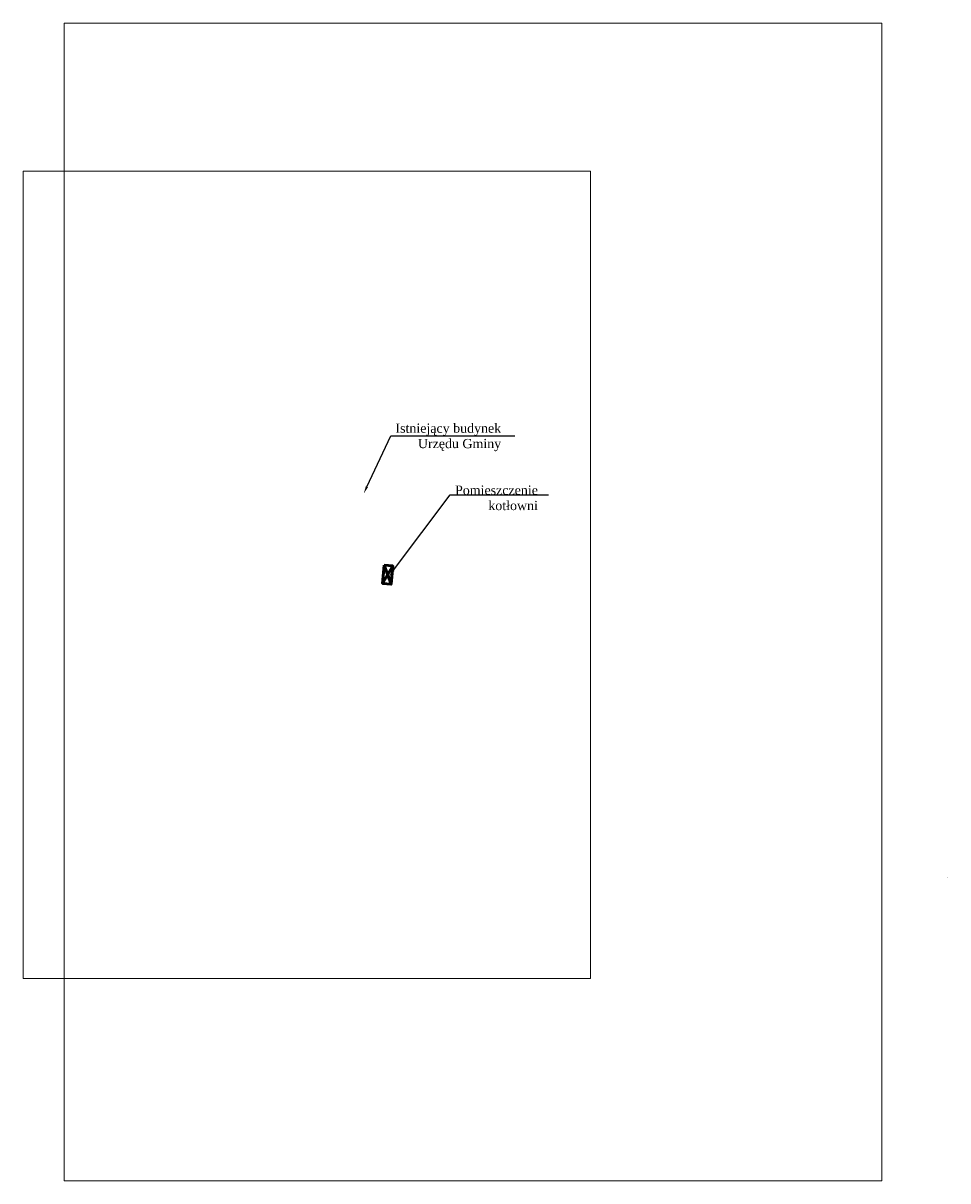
# Model space of a CAD drawing. Header units: centimetres. Extents: x -1545 to 32023, y 2301 to 66956.
# Tile 1 of 20: x -1545 to 32023, y 2301 to 44305. Entities that reach past the tile are written whole.
import ezdxf
from ezdxf import colors
from ezdxf.entities.mleader import LeaderData, LeaderLine
from ezdxf.math import Vec2, Vec3

# ---------------------------------------------------------------- set-up
doc = ezdxf.new("R2010")
doc.units = ezdxf.units.CM
doc.header["$MEASUREMENT"] = 0
doc.layers.add('!Ele', color=1, linetype='Continuous', lineweight=50)
doc.layers.add('!Wymiarowanie', color=6, linetype='Continuous', lineweight=30)
doc.styles.add('!Ele', font='calibri.ttf', dxfattribs={"height": 0.8})
doc.styles.add('T_ROMAN', font='times.ttf', dxfattribs={"height": 3})
doc.dimstyles.new('!Ele', dxfattribs={"dimtxt": 0.8, "dimasz": 0.8, "dimexe": 0, "dimexo": 0, "dimgap": 0.3, "dimtad": 1, "dimdec": 1, "dimtxsty": '!Ele', "dimcen": 2.5, "dimadec": 0, "dimazin": 0, "dimtfac": 1, "dimtmove": 0, "dimatfit": 3, "dimfxl": 0, "dimtfill": 1, "dimarcsym": 0})
picture_1 = doc.add_image_def('image1.jpg', size_in_pixel=(3507, 4961))
picture_2 = doc.add_image_def('image2.jpg', size_in_pixel=(2433, 3459))

# ---------------------------------------------------------------- blocks, each defined once
blk = doc.blocks.new('*D29')
at = {"layer": '!Wymiarowanie', "color": 0, "linetype": 'Continuous', "lineweight": -2}
for p, q in [((32020, 13301), (32021, 13301)), ((32020, 13300), (32021, 13300)), ((32021, 13302), (32021, 13303)), ((32021, 13301), (32021, 13300)), ((32021, 13299), (32021, 13296))]:
    blk.add_line(p, q, dxfattribs=at)
at = {"layer": '!Wymiarowanie', "color": 0}
for points in [[(32021, 13302), (32021, 13302), (32021, 13301)], [(32021, 13299), (32021, 13299), (32021, 13300)]]:
    blk.add_solid(points, dxfattribs=at)
at = {"layer": '!Wymiarowanie', "color": 0, "insert": (32022, 13297), "char_height": 0.8, "attachment_point": 5, "rotation": 277.2038, "style": '!Ele', "bg_fill": 3, "box_fill_scale": 1.25, "bg_fill_color": 257, "bg_fill_transparency": 0}
blk.add_mtext('1,7', dxfattribs=at)
at = {"layer": 'Defpoints', "color": 0}
for p in [(32020, 13301), (32020, 13300), (32021, 13300)]:
    blk.add_point(p, dxfattribs=at)

msp = doc.modelspace()

# ---------------------------------------------------------------- dimensions: what is measured, and where the dimension line sits
at = {"layer": '!Wymiarowanie', "linetype": 'Continuous'}
dim = msp.add_aligned_dim(p1=(32019.75, 13301.26), p2=(32019.96, 13299.59), distance=1.09, dimstyle='!Ele', dxfattribs=at)
dim.commit()
dim.dimension.update_dxf_attribs({"geometry": '*D29', "text_midpoint": (32022.16, 13297.23)})

# ---------------------------------------------------------------- pictures from other files: only their frames are drawn
at = {"layer": '!Ele', "color": 7, "lineweight": 0, "true_color": 0xffffff}
image = msp.add_image(picture_1, insert=(-61.32, 2301.43), size_in_units=(29692.6, 42003.13), dxfattribs=at)
image.dxf.flags = 7
at = {"layer": '!Ele', "color": 7, "lineweight": 20, "true_color": 0xffffff}
image = msp.add_image(picture_2, insert=(-1544.98, 9643.73), size_in_units=(20599.4, 29286.2), dxfattribs=at)
image.dxf.flags = 7

# ---------------------------------------------------------------- next in the draw order: leaders
at = {"layer": '!Ele', "color": 1, "lineweight": 20}
ml = msp.add_multileader_mtext('Standard', dxfattribs=at)
ml.set_content('Istniejący budynek\\PUrzędu Gminy', color=1, style='T_ROMAN')
ml.set_leader_properties()
ml.build(insert=Vec2(0, 0))
ml.multileader.update_dxf_attribs({"text_left_attachment_type": 6, "text_right_attachment_type": 6, "dogleg_length": 0, "arrow_head_size": 268.1})
ctx = ml.context
ctx.base_point, ctx.char_height, ctx.arrow_head_size, ctx.landing_gap_size, ctx.plane_origin = Vec3(11797.42, 29336.23), 335.1259, 268.1, 268.1, Vec3(30282.32, 39046.77, 794361.8)
ctx.left_attachment, ctx.right_attachment, ctx.top_attachment, ctx.text_align_type = 6, 6, 0, 2
notes = []
notes.append((ctx, [(0, (1, 1, 0), (11797.42, 29336.23), (1, 0), 0, [(0, [(10820.42, 27241.6)], 256, [])])]))
ctx.mtext.insert, ctx.mtext.alignment, ctx.mtext.flow_direction = Vec3(15807.48, 29778.15), 3, 5
ctx.mtext.has_bg_fill, ctx.mtext.bg_color, ctx.mtext.bg_scale_factor, ctx.mtext.bg_transparency, ctx.mtext.use_window_bg_color = 1, -1023410175, 1, 0, 1
for ctx, leaders in notes:
    for number, flags, end, landing, length, lines in leaders:
        leader = LeaderData()
        leader.index, (leader.has_last_leader_line, leader.has_dogleg_vector, leader.attachment_direction) = number, flags
        leader.last_leader_point, leader.dogleg_vector, leader.dogleg_length = Vec3(end), Vec3(landing), length
        for number, points, colour, breaks in lines:
            line = LeaderLine()
            line.index, line.vertices, line.color, line.breaks = number, Vec3.list(points), colors.encode_raw_color(colour), breaks
            leader.lines.append(line)
        ctx.leaders.append(leader)

# ---------------------------------------------------------------- next in the draw order: leaders
ml = msp.add_multileader_mtext('Standard', dxfattribs=at)
ml.set_content('Pomieszczenie \\Pkotłowni', color=1, style='T_ROMAN')
ml.set_leader_properties()
ml.build(insert=Vec2(0, 0))
ml.multileader.update_dxf_attribs({"text_left_attachment_type": 6, "text_right_attachment_type": 6, "dogleg_length": 0, "arrow_head_size": 268.1})
ctx = ml.context
ctx.base_point, ctx.char_height, ctx.arrow_head_size, ctx.landing_gap_size, ctx.plane_origin = Vec3(13955.59, 27187.87), 335.1259, 268.1, 268.1, Vec3(32244.48, 37602.42, 794361.8)
ctx.left_attachment, ctx.right_attachment, ctx.top_attachment, ctx.text_align_type = 6, 6, 0, 2
notes = []
notes.append((ctx, [(0, (1, 1, 0), (13955.59, 27187.87), (1, 0), 0, [(0, [(11739.95, 24243.87)], 256, [])])]))
ctx.mtext.insert, ctx.mtext.alignment, ctx.mtext.flow_direction = Vec3(17141.73, 27529.76), 3, 5
ctx.mtext.has_bg_fill, ctx.mtext.bg_color, ctx.mtext.bg_scale_factor, ctx.mtext.bg_transparency, ctx.mtext.use_window_bg_color = 1, -1023410175, 1, 0, 1
for ctx, leaders in notes:
    for number, flags, end, landing, length, lines in leaders:
        leader = LeaderData()
        leader.index, (leader.has_last_leader_line, leader.has_dogleg_vector, leader.attachment_direction) = number, flags
        leader.last_leader_point, leader.dogleg_vector, leader.dogleg_length = Vec3(end), Vec3(landing), length
        for number, points, colour, breaks in lines:
            line = LeaderLine()
            line.index, line.vertices, line.color, line.breaks = number, Vec3.list(points), colors.encode_raw_color(colour), breaks
            leader.lines.append(line)
        ctx.leaders.append(leader)

# ---------------------------------------------------------------- next in the draw order: linework, layer by layer
at = {"layer": '!Ele'}
for p, q in [((11502.14, 23974.5), (11869.34, 24614.66)), ((11557.1, 24640.43), (11814.38, 23948.73))]:
    msp.add_line(p, q, dxfattribs=at)
msp.add_lwpolyline([(11557.1, 24640.43), (11869.34, 24614.66), (11814.38, 23948.73), (11502.14, 23974.5)], close=True, dxfattribs=at)

doc.saveas('drawing.dxf')
